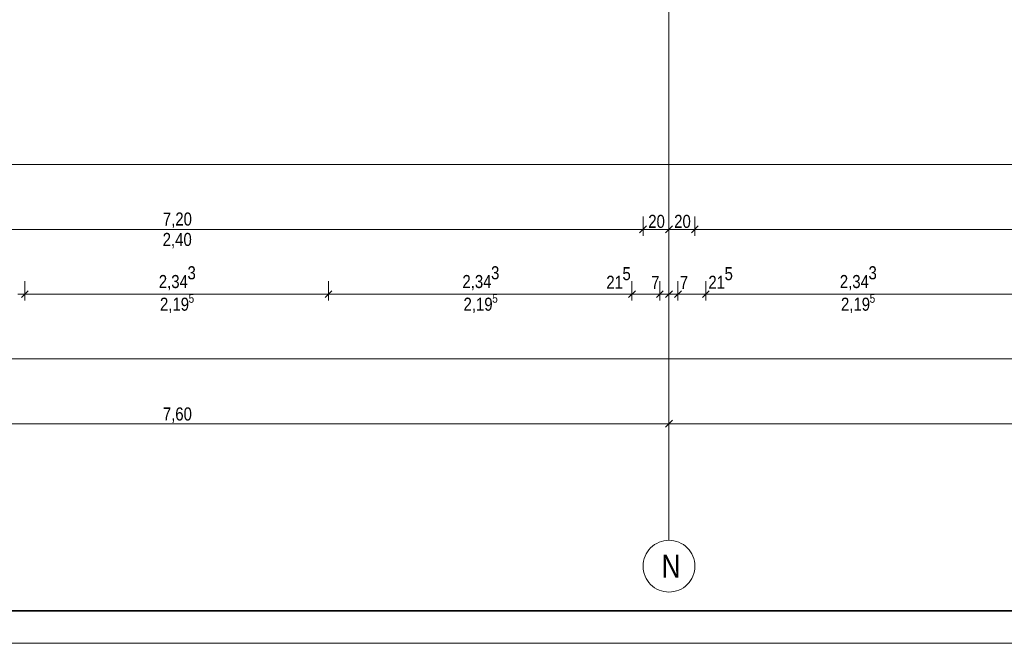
# Model space of a CAD drawing. Extents: x -720 to 300, y 62 to 1107.
# Tile 28 of 117: x -251 to -99, y 62 to 159. Entities that reach past the tile are written whole.
import ezdxf
from ezdxf.lldxf.tags import DXFTag

# ---------------------------------------------------------------- set-up
doc = ezdxf.new("R2010")
doc.units = 0
doc.layers.get('0').update_dxf_attribs({"lineweight": 35})
doc.layers.add('70 -71 Achsen- 1 Gebäudeachsen', color=7, linetype='STRICHPUNKT2-A06G9FGD8I', lineweight=18)
doc.layers.add('iwb_Plankopf Rahmen', color=7, linetype='Continuous', lineweight=35)
doc.layers.add('70 -76 Bemaßung- 2 Allgemein', color=9, linetype='Continuous', lineweight=5, true_color=0x808080)
doc.styles.get("Standard").update_dxf_attribs({"font": 'ARIALN.TTF'})
tags = doc.linetypes.add('STRICHPUNKT2-A06G9FGD8I', pattern=[12.7, 6.35, -3.175, 0, -3.175]).pattern_tags.tags
tags[10:11] = [DXFTag(74, 4), DXFTag(75, 0), DXFTag(340, '0'), DXFTag(46, 0.0), DXFTag(50, 0.0), DXFTag(44, 0.0), DXFTag(45, 0.0)]
tags[8:9] = [DXFTag(74, 4), DXFTag(75, 0), DXFTag(340, '0'), DXFTag(46, 0.0), DXFTag(50, 0.0), DXFTag(44, 0.0), DXFTag(45, 0.0)]
tags[6:7] = [DXFTag(74, 4), DXFTag(75, 0), DXFTag(340, '0'), DXFTag(46, 0.0), DXFTag(50, 0.0), DXFTag(44, 0.0), DXFTag(45, 0.0)]
tags[4:5] = [DXFTag(74, 4), DXFTag(75, 0), DXFTag(340, '0'), DXFTag(46, 0.0), DXFTag(50, 0.0), DXFTag(44, 0.0), DXFTag(45, 0.0)]

# ---------------------------------------------------------------- blocks, each defined once
blk = doc.blocks.new('Referenz-A06G9FGF8I')
at = {"layer": '70 -71 Achsen- 1 Gebäudeachsen', "color": 0, "linetype": 'STRICHPUNKT2-A06G9FGD8I', "ltscale": 0.18}
blk.add_line((-150.31, 1077.79), (-150.31, 78.35), dxfattribs=at)
at = {"layer": '70 -71 Achsen- 1 Gebäudeachsen', "color": 0, "linetype": 'Continuous', "ltscale": 0.18}
for p, q in [((-152.84, 77.44), (-152.53, 77.67)), ((-152.53, 77.67), (-152.19, 77.87)), ((-152.19, 77.87), (-151.84, 78.04)), ((-151.84, 78.04), (-151.47, 78.17)), ((-151.47, 78.17), (-151.09, 78.27)), ((-151.09, 78.27), (-150.7, 78.33)), ((-150.7, 78.33), (-150.31, 78.35)), ((-150.31, 78.35), (-149.91, 78.33)), ((-149.91, 78.33), (-149.53, 78.27)), ((-149.53, 78.27), (-149.14, 78.17)), ((-149.14, 78.17), (-148.78, 78.04)), ((-148.78, 78.04), (-148.42, 77.87)), ((-148.42, 77.87), (-148.08, 77.67)), ((-148.08, 77.67), (-147.77, 77.44)), ((-154, 75.88), (-153.83, 76.23)), ((-153.83, 76.23), (-153.63, 76.57)), ((-153.63, 76.57), (-153.4, 76.88)), ((-153.4, 76.88), (-153.13, 77.17)), ((-153.13, 77.17), (-152.84, 77.44)), ((-147.77, 77.44), (-147.48, 77.17)), ((-147.48, 77.17), (-147.21, 76.88)), ((-147.21, 76.88), (-146.98, 76.57)), ((-146.98, 76.57), (-146.78, 76.23)), ((-146.78, 76.23), (-146.61, 75.88)), ((-154.31, 74.35), (-154.29, 74.74)), ((-154.29, 74.74), (-154.23, 75.13)), ((-154.23, 75.13), (-154.13, 75.51)), ((-154.13, 75.51), (-154, 75.88)), ((-146.61, 75.88), (-146.48, 75.51)), ((-146.48, 75.51), (-146.38, 75.13)), ((-146.38, 75.13), (-146.33, 74.74)), ((-146.33, 74.74), (-146.31, 74.35)), ((-154.29, 73.95), (-154.31, 74.35)), ((-154.23, 73.57), (-154.29, 73.95)), ((-154.13, 73.19), (-154.23, 73.57)), ((-154, 72.82), (-154.13, 73.19)), ((-146.48, 73.19), (-146.61, 72.82)), ((-146.38, 73.57), (-146.48, 73.19)), ((-146.33, 73.95), (-146.38, 73.57)), ((-146.31, 74.35), (-146.33, 73.95)), ((-153.83, 72.46), (-154, 72.82)), ((-153.63, 72.12), (-153.83, 72.46)), ((-153.4, 71.81), (-153.63, 72.12)), ((-153.13, 71.52), (-153.4, 71.81)), ((-152.84, 71.25), (-153.13, 71.52)), ((-147.48, 71.52), (-147.77, 71.25)), ((-147.21, 71.81), (-147.48, 71.52)), ((-146.98, 72.12), (-147.21, 71.81)), ((-146.78, 72.46), (-146.98, 72.12)), ((-146.61, 72.82), (-146.78, 72.46)), ((-152.53, 71.02), (-152.84, 71.25)), ((-152.19, 70.82), (-152.53, 71.02)), ((-151.84, 70.65), (-152.19, 70.82)), ((-151.47, 70.52), (-151.84, 70.65)), ((-151.09, 70.42), (-151.47, 70.52)), ((-150.7, 70.37), (-151.09, 70.42)), ((-150.31, 70.35), (-150.7, 70.37)), ((-149.91, 70.37), (-150.31, 70.35)), ((-149.53, 70.42), (-149.91, 70.37)), ((-149.14, 70.52), (-149.53, 70.42)), ((-148.78, 70.65), (-149.14, 70.52)), ((-148.42, 70.82), (-148.78, 70.65)), ((-148.08, 71.02), (-148.42, 70.82)), ((-147.77, 71.25), (-148.08, 71.02))]:
    blk.add_line(p, q, dxfattribs=at)
at = {"layer": '70 -76 Bemaßung- 2 Allgemein', "color": 0, "linetype": 'Continuous', "ltscale": 0.13}
for p, q in [((-1.87, 136.35), (-682.31, 136.35)), ((-154.31, 128.35), (-154.31, 125.35)), ((-154.31, 128.35), (-154.31, 125.35)), ((-150.31, 128.35), (-150.31, 125.35)), ((-150.31, 128.35), (-150.31, 125.35)), ((-146.31, 128.35), (-146.31, 125.35)), ((-146.31, 128.35), (-146.31, 125.35)), ((-155.37, 126.35), (-297.25, 126.35)), ((-153.81, 126.35), (-155.37, 126.35)), ((-153.78, 126.88), (-154.84, 125.82)), ((-154.84, 125.82), (-153.78, 126.88)), ((-154.81, 126.35), (-153.25, 126.35)), ((-151.37, 126.35), (-153.25, 126.35)), ((-149.81, 126.35), (-151.37, 126.35)), ((-150.84, 125.82), (-149.78, 126.88)), ((-149.78, 126.88), (-150.84, 125.82)), ((-150.81, 126.35), (-149.25, 126.35)), ((-147.37, 126.35), (-149.25, 126.35)), ((-145.81, 126.35), (-147.37, 126.35)), ((-146.84, 125.82), (-145.78, 126.88)), ((-145.78, 126.88), (-146.84, 125.82)), ((-146.81, 126.35), (-145.25, 126.35)), ((-3.37, 126.35), (-145.25, 126.35)), ((-249.74, 118.35), (-249.74, 115.35)), ((-249.74, 118.35), (-249.74, 115.35)), ((-202.87, 118.35), (-202.87, 115.35)), ((-202.87, 118.35), (-202.87, 115.35)), ((-156.01, 118.35), (-156.01, 115.35)), ((-156.01, 118.35), (-156.01, 115.35)), ((-151.71, 118.35), (-151.71, 115.35)), ((-151.71, 118.35), (-151.71, 115.35)), ((-150.31, 118.35), (-150.31, 115.35)), ((-150.31, 118.35), (-150.31, 115.35)), ((-148.91, 118.35), (-148.91, 115.35)), ((-148.91, 118.35), (-148.91, 115.35)), ((-144.61, 118.35), (-144.61, 115.35)), ((-144.61, 118.35), (-144.61, 115.35)), ((-249.24, 116.35), (-250.8, 116.35)), ((-250.27, 115.82), (-249.21, 116.88)), ((-249.21, 116.88), (-250.27, 115.82)), ((-250.24, 116.35), (-248.68, 116.35)), ((-203.93, 116.35), (-248.68, 116.35)), ((-202.37, 116.35), (-203.93, 116.35)), ((-202.34, 116.88), (-203.4, 115.82)), ((-203.4, 115.82), (-202.34, 116.88)), ((-203.37, 116.35), (-201.81, 116.35)), ((-157.07, 116.35), (-201.81, 116.35)), ((-157.07, 116.35), (-158.13, 116.35)), ((-155.51, 116.35), (-157.07, 116.35)), ((-155.51, 116.35), (-157.07, 116.35)), ((-155.48, 116.88), (-156.54, 115.82)), ((-155.48, 116.88), (-156.54, 115.82)), ((-151.71, 116.35), (-156.01, 116.35)), ((-152.77, 116.35), (-153.83, 116.35)), ((-151.21, 116.35), (-152.77, 116.35)), ((-151.37, 116.35), (-152.43, 116.35)), ((-151.18, 116.88), (-152.24, 115.82)), ((-152.24, 115.82), (-151.18, 116.88)), ((-152.21, 116.35), (-150.65, 116.35)), ((-150.31, 116.35), (-151.71, 116.35)), ((-149.81, 116.35), (-151.37, 116.35)), ((-149.97, 116.35), (-151.03, 116.35)), ((-150.84, 115.82), (-149.78, 116.88)), ((-149.78, 116.88), (-150.84, 115.82)), ((-150.81, 116.35), (-149.25, 116.35)), ((-150.65, 116.35), (-149.59, 116.35)), ((-148.91, 116.35), (-150.31, 116.35)), ((-148.41, 116.35), (-149.97, 116.35)), ((-148.38, 116.88), (-149.44, 115.82)), ((-149.44, 115.82), (-148.38, 116.88)), ((-149.41, 116.35), (-147.85, 116.35)), ((-149.25, 116.35), (-148.19, 116.35)), ((-144.61, 116.35), (-148.91, 116.35)), ((-147.85, 116.35), (-146.79, 116.35)), ((-145.14, 115.82), (-144.08, 116.88)), ((-145.14, 115.82), (-144.08, 116.88)), ((-145.11, 116.35), (-143.55, 116.35)), ((-145.11, 116.35), (-143.55, 116.35)), ((-143.55, 116.35), (-142.49, 116.35)), ((-98.8, 116.35), (-143.55, 116.35)), ((-97.24, 116.35), (-98.8, 116.35)), ((0.63, 106.35), (-682.31, 106.35)), ((-150.31, 98.35), (-150.31, 95.35)), ((-150.31, 98.35), (-150.31, 95.35)), ((-151.37, 96.35), (-301.25, 96.35)), ((-149.81, 96.35), (-151.37, 96.35)), ((-149.78, 96.88), (-150.84, 95.82)), ((-150.84, 95.82), (-149.78, 96.88)), ((-150.81, 96.35), (-149.25, 96.35)), ((0.63, 96.35), (-149.25, 96.35))]:
    blk.add_line(p, q, dxfattribs=at)
at = {"layer": '70 -71 Achsen- 1 Gebäudeachsen', "color": 0, "linetype": 'Continuous', "ltscale": 0.18, "insert": (-151.44, 76.11), "char_height": 3.5241, "attachment_point": 1}
blk.add_mtext('{\\fArial Narrow;N}', dxfattribs=at)
at = {"layer": '70 -76 Bemaßung- 2 Allgemein', "color": 0, "linetype": 'Continuous', "ltscale": 0.13, "attachment_point": 1}
for s, insert, char_height in [('{\\fArial Narrow;7,20}', (-228.44, 128.96), 2.0138), ('{\\fArial Narrow;20}', (-153.5, 128.6), 2.0138), ('{\\fArial Narrow;20}', (-149.5, 128.6), 2.0138), ('{\\fArial Narrow;2,40}', (-228.46, 125.81), 2.0138), ('{\\fArial Narrow;3}', (-224.63, 120.66), 2.0138), ('{\\fArial Narrow;3}', (-177.77, 120.66), 2.0138), ('{\\fArial Narrow;5}', (-157.48, 120.53), 2.0138), ('{\\fArial Narrow;5}', (-141.72, 120.53), 2.0138), ('{\\fArial Narrow;3}', (-119.5, 120.66), 2.0138), ('{\\fArial Narrow;2,34}', (-229.06, 119.31), 2.0138), ('{\\fArial Narrow;2,34}', (-182.19, 119.31), 2.0138), ('{\\fArial Narrow;21}', (-159.98, 119.19), 2.0138), ('{\\fArial Narrow;7}', (-153.05, 119.17), 2.0138), ('{\\fArial Narrow;7}', (-148.63, 119.17), 2.0138), ('{\\fArial Narrow;21}', (-144.22, 119.19), 2.0138), ('{\\fArial Narrow;2,34}', (-123.93, 119.31), 2.0138), ('{\\fArial Narrow;2,19}', (-228.88, 115.81), 2.0138), ('{\\fArial Narrow;5}', (-224.46, 116.37), 1.3426), ('{\\fArial Narrow;2,19}', (-182.02, 115.81), 2.0138), ('{\\fArial Narrow;5}', (-177.59, 116.37), 1.3426), ('{\\fArial Narrow;2,19}', (-123.75, 115.81), 2.0138), ('{\\fArial Narrow;5}', (-119.32, 116.37), 1.3426), ('{\\fArial Narrow;7,60}', (-228.44, 98.86), 2.0138)]:
    blk.add_mtext(s, dxfattribs=dict(at, insert=insert, char_height=char_height))

msp = doc.modelspace()

# ---------------------------------------------------------------- linework, layer by layer
at = {"layer": 'iwb_Plankopf Rahmen', "color": 8, "lineweight": 13, "ltscale": 0.13, "true_color": 0x808080}
msp.add_lwpolyline([(300.35, 62.43), (-719.65, 62.43), (-719.65, 1107.43), (300.35, 1107.43), (300.35, 62.43)], close=True, dxfattribs=at)
at = {"layer": 'iwb_Plankopf Rahmen', "ltscale": 0.35}
msp.add_lwpolyline([(-699.65, 67.43), (-699.65, 1102.43), (295.35, 1102.43), (295.35, 67.43), (-599.65, 67.43), (-699.65, 67.43)], close=True, dxfattribs=at)

# ---------------------------------------------------------------- block references
at = {"color": 8, "lineweight": 25, "ltscale": 0.25, "true_color": 0x808080}
msp.add_blockref('Referenz-A06G9FGF8I', (0, 0), dxfattribs=at)

doc.saveas('drawing.dxf')
